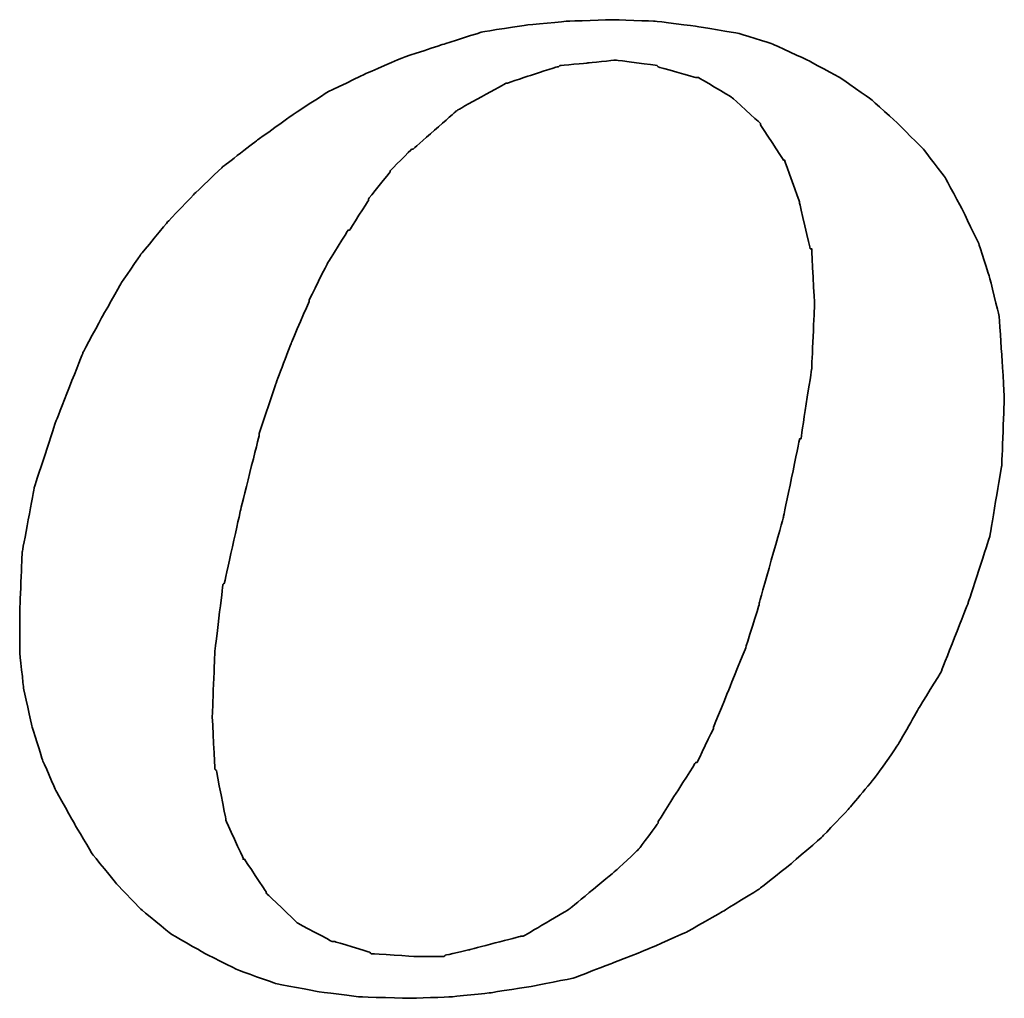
# Model space of a CAD drawing. Header units: millimetres. Extents: x 346 to 653, y 207 to 305.
# Tile 41 of 45: x 585.84 to 588.3, y 236.98 to 239.43. Entities that reach past the tile are written whole.
import ezdxf

# ---------------------------------------------------------------- set-up
doc = ezdxf.new("R2010")
doc.units = ezdxf.units.MM
doc.layers.add('DIM', color=4, linetype='Continuous')
doc.layers.add('layer 1', color=7, linetype='Continuous')

# ---------------------------------------------------------------- blocks, each defined once
blk = doc.blocks.new('TBI MOTION logo(完整正式版)')
at = {"layer": 'layer 1', "color": 22, "lineweight": 35}
for points, knots in [([(35.79625, -6.98375), (35.79625, -6.98375), (36.23125, -7.43875), (36.23125, -7.43875), (36.23125, -7.43875), (36.23125, -7.43875), (36.75625, -7.87125), (36.75625, -7.87125), (36.75625, -7.87125), (36.75625, -7.87125), (37.33125, -8.20375), (37.33125, -8.20375), (37.33125, -8.20375), (37.33125, -8.20375), (37.95625, -8.51875), (37.95625, -8.51875), (37.95625, -8.51875), (37.95625, -8.51875), (38.62625, -8.75875), (38.62625, -8.75875), (38.62625, -8.75875), (38.62625, -8.75875), (39.37125, -8.90375), (39.37125, -8.90375), (39.37125, -8.90375), (39.37125, -8.90375), (40.14125, -8.99875), (40.14125, -8.99875), (40.14125, -8.99875), (40.14125, -8.99875), (41.02625, -9.02375), (41.02625, -9.02375), (41.02625, -9.02375), (41.02625, -9.02375), (41.74625, -8.99875), (41.74625, -8.99875), (41.74625, -8.99875), (41.74625, -8.99875), (42.46625, -8.92375), (42.46625, -8.92375), (42.46625, -8.92375), (42.46625, -8.92375), (43.21125, -8.80625), (43.21125, -8.80625), (43.21125, -8.80625), (43.21125, -8.80625), (43.93125, -8.66375), (43.93125, -8.66375), (43.93125, -8.66375), (43.93125, -8.66375), (44.62625, -8.39875), (44.62625, -8.39875), (44.62625, -8.39875), (44.62625, -8.39875), (45.29625, -8.13375), (45.29625, -8.13375), (45.29625, -8.13375), (45.29625, -8.13375), (45.94625, -7.84375), (45.94625, -7.84375), (45.94625, -7.84375), (45.94625, -7.84375), (46.61625, -7.46375), (46.61625, -7.46375), (46.61625, -7.46375), (46.61625, -7.46375), (47.24125, -7.07875), (47.24125, -7.07875), (47.24125, -7.07875), (47.24125, -7.07875), (47.81625, -6.62375), (47.81625, -6.62375), (47.81625, -6.62375), (47.81625, -6.62375), (48.36875, -6.14375), (48.36875, -6.14375), (48.36875, -6.14375), (48.36875, -6.14375), (48.84625, -5.64125), (48.84625, -5.64125), (48.84625, -5.64125), (48.84625, -5.64125), (49.32625, -5.06375), (49.32625, -5.06375), (49.32625, -5.06375), (49.32625, -5.06375), (49.71125, -4.51374), (49.71125, -4.51374), (49.71125, -4.51374), (49.71125, -4.51374), (50.09625, -3.83874), (50.09625, -3.83874), (50.09625, -3.83874), (50.09625, -3.83874), (50.48125, -3.21374), (50.48125, -3.21374), (50.48125, -3.21374), (50.48125, -3.21374), (50.96125, -1.99125), (50.96125, -1.99125), (50.96125, -1.99125), (50.96125, -1.99125), (51.34375, -0.81875), (51.34375, -0.81875), (51.34375, -0.81875), (51.34375, -0.81875), (51.56125, 0.45624), (51.56125, 0.45624), (51.56125, 0.45624), (51.56125, 0.45624), (51.60625, 1.67624), (51.60625, 1.67624), (51.60625, 1.67624), (51.60625, 1.67624), (51.56125, 2.44625), (51.56125, 2.44625), (51.56125, 2.44625), (51.56125, 2.44625), (51.51125, 3.14125), (51.51125, 3.14125), (51.51125, 3.14125), (51.51125, 3.14125), (51.34375, 3.81125), (51.34375, 3.81125), (51.34375, 3.81125), (51.34375, 3.81125), (51.15125, 4.41125), (51.15125, 4.41125), (51.15125, 4.41125), (51.15125, 4.41125), (50.86125, 5.01125), (50.86125, 5.01125), (50.86125, 5.01125), (50.86125, 5.01125), (50.55125, 5.58875), (50.55125, 5.58875), (50.55125, 5.58875), (50.55125, 5.58875), (50.16625, 6.09125), (50.16625, 6.09125), (50.16625, 6.09125), (50.16625, 6.09125), (49.71125, 6.54875), (49.71125, 6.54875), (49.71125, 6.54875), (49.71125, 6.54875), (49.23125, 6.98125), (49.23125, 6.98125), (49.23125, 6.98125), (49.23125, 6.98125), (48.67875, 7.36625), (48.67875, 7.36625), (48.67875, 7.36625), (48.67875, 7.36625), (48.10375, 7.67625), (48.10375, 7.67625), (48.10375, 7.67625), (48.10375, 7.67625), (47.48125, 7.96375), (47.48125, 7.96375), (47.48125, 7.96375), (47.48125, 7.96375), (46.85625, 8.15625), (46.85625, 8.15625), (46.85625, 8.15625), (46.85625, 8.15625), (46.13625, 8.27624), (46.13625, 8.27624), (46.13625, 8.27624), (46.13625, 8.27624), (45.39125, 8.37125), (45.39125, 8.37125), (45.39125, 8.37125), (45.39125, 8.37125), (44.62625, 8.39624), (44.62625, 8.39624), (44.62625, 8.39624), (44.62625, 8.39624), (43.83625, 8.37125), (43.83625, 8.37125), (43.83625, 8.37125), (43.83625, 8.37125), (43.09125, 8.30125), (43.09125, 8.30125), (43.09125, 8.30125), (43.09125, 8.30125), (42.32125, 8.18125), (42.32125, 8.18125), (42.32125, 8.18125), (42.32125, 8.18125), (41.62875, 7.96375), (41.62875, 7.96375), (41.62875, 7.96375), (41.62875, 7.96375), (40.90625, 7.72625), (40.90625, 7.72625), (40.90625, 7.72625), (40.90625, 7.72625), (40.23624, 7.43625), (40.23624, 7.43625), (40.23624, 7.43625), (40.23624, 7.43625), (39.54124, 7.10125), (39.54124, 7.10125), (39.54124, 7.10125), (39.54124, 7.10125), (38.91625, 6.69125), (38.91625, 6.69125), (38.91625, 6.69125), (38.91625, 6.69125), (38.31625, 6.26125), (38.31625, 6.26125), (38.31625, 6.26125), (38.31625, 6.26125), (37.69125, 5.78125), (37.69125, 5.78125), (37.69125, 5.78125), (37.69125, 5.78125), (37.18625, 5.30125), (37.18625, 5.30125), (37.18625, 5.30125), (37.18625, 5.30125), (36.70625, 4.79624), (36.70625, 4.79624), (36.70625, 4.79624), (36.70625, 4.79624), (36.23125, 4.22125), (36.23125, 4.22125), (36.23125, 4.22125), (36.23125, 4.22125), (35.87124, 3.69375), (35.87124, 3.69375), (35.87124, 3.69375), (35.87124, 3.69375), (35.53125, 3.09125), (35.53125, 3.09125), (35.53125, 3.09125), (35.53125, 3.09125), (35.19875, 2.47125), (35.19875, 2.47125), (35.19875, 2.47125), (35.19875, 2.47125), (34.71625, 1.24625), (34.71625, 1.24625), (34.71625, 1.24625), (34.71625, 1.24625), (34.33125, 0.06874), (34.33125, 0.06874), (34.33125, 0.06874), (34.33125, 0.06874), (34.11625, -1.07875), (34.11625, -1.07875), (34.11625, -1.07875), (34.11625, -1.07875), (34.07125, -2.15875), (34.07125, -2.15875), (34.07125, -2.15875), (34.07125, -2.15875), (34.07125, -2.85375), (34.07125, -2.85375), (34.07125, -2.85375), (34.07125, -2.85375), (34.14125, -3.50375), (34.14125, -3.50375), (34.14125, -3.50375), (34.14125, -3.50375), (34.28625, -4.17375), (34.28625, -4.17375), (34.28625, -4.17375), (34.28625, -4.17375), (34.47625, -4.77624), (34.47625, -4.77624), (34.47625, -4.77624), (34.47625, -4.77624), (34.71625, -5.32625), (34.71625, -5.32625), (34.71625, -5.32625), (34.71625, -5.32625), (35.05375, -5.92875), (35.05375, -5.92875), (35.05375, -5.92875), (35.05375, -5.92875), (35.36375, -6.45375), (35.36375, -6.45375), (35.36375, -6.45375), (35.36375, -6.45375), (35.79625, -6.98375), (35.79625, -6.98375)], [0, 0, 0, 0, 0.01388889, 0.01388889, 0.01388889, 0.0138889, 0.02777778, 0.02777778, 0.02777778, 0.02777779, 0.04166667, 0.04166667, 0.04166667, 0.04166668, 0.05555556, 0.05555556, 0.05555556, 0.05555557, 0.06944444, 0.06944444, 0.06944444, 0.06944445, 0.08333333, 0.08333333, 0.08333333, 0.08333334, 0.09722222, 0.09722222, 0.09722222, 0.09722223, 0.11111111, 0.11111111, 0.11111111, 0.11111112, 0.125, 0.125, 0.125, 0.12500001, 0.13888889, 0.13888889, 0.13888889, 0.1388889, 0.15277778, 0.15277778, 0.15277778, 0.15277779, 0.16666667, 0.16666667, 0.16666667, 0.16666668, 0.18055556, 0.18055556, 0.18055556, 0.18055557, 0.19444444, 0.19444444, 0.19444444, 0.19444445, 0.20833333, 0.20833333, 0.20833333, 0.20833334, 0.22222222, 0.22222222, 0.22222222, 0.22222223, 0.23611111, 0.23611111, 0.23611111, 0.23611112, 0.25, 0.25, 0.25, 0.25000001, 0.26388889, 0.26388889, 0.26388889, 0.2638889, 0.27777778, 0.27777778, 0.27777778, 0.27777779, 0.29166667, 0.29166667, 0.29166667, 0.29166668, 0.30555556, 0.30555556, 0.30555556, 0.30555557, 0.31944444, 0.31944444, 0.31944444, 0.31944445, 0.33333333, 0.33333333, 0.33333333, 0.33333334, 0.34722222, 0.34722222, 0.34722222, 0.34722223, 0.36111111, 0.36111111, 0.36111111, 0.36111112, 0.375, 0.375, 0.375, 0.37500001, 0.38888889, 0.38888889, 0.38888889, 0.3888889, 0.40277778, 0.40277778, 0.40277778, 0.40277779, 0.41666667, 0.41666667, 0.41666667, 0.41666668, 0.43055556, 0.43055556, 0.43055556, 0.43055557, 0.44444444, 0.44444444, 0.44444444, 0.44444445, 0.45833333, 0.45833333, 0.45833333, 0.45833334, 0.47222222, 0.47222222, 0.47222222, 0.47222223, 0.48611111, 0.48611111, 0.48611111, 0.48611112, 0.5, 0.5, 0.5, 0.50000001, 0.51388889, 0.51388889, 0.51388889, 0.5138889, 0.52777778, 0.52777778, 0.52777778, 0.52777779, 0.54166667, 0.54166667, 0.54166667, 0.54166668, 0.55555556, 0.55555556, 0.55555556, 0.55555557, 0.56944444, 0.56944444, 0.56944444, 0.56944445, 0.58333333, 0.58333333, 0.58333333, 0.58333334, 0.59722222, 0.59722222, 0.59722222, 0.59722223, 0.61111111, 0.61111111, 0.61111111, 0.61111112, 0.625, 0.625, 0.625, 0.62500001, 0.63888889, 0.63888889, 0.63888889, 0.6388889, 0.65277778, 0.65277778, 0.65277778, 0.65277779, 0.66666667, 0.66666667, 0.66666667, 0.66666668, 0.68055556, 0.68055556, 0.68055556, 0.68055557, 0.69444444, 0.69444444, 0.69444444, 0.69444445, 0.70833333, 0.70833333, 0.70833333, 0.70833334, 0.72222222, 0.72222222, 0.72222222, 0.72222223, 0.73611111, 0.73611111, 0.73611111, 0.73611112, 0.75, 0.75, 0.75, 0.75000001, 0.76388889, 0.76388889, 0.76388889, 0.7638889, 0.77777778, 0.77777778, 0.77777778, 0.77777779, 0.79166667, 0.79166667, 0.79166667, 0.79166668, 0.80555556, 0.80555556, 0.80555556, 0.80555557, 0.81944444, 0.81944444, 0.81944444, 0.81944445, 0.83333333, 0.83333333, 0.83333333, 0.83333334, 0.84722222, 0.84722222, 0.84722222, 0.84722223, 0.86111111, 0.86111111, 0.86111111, 0.86111112, 0.875, 0.875, 0.875, 0.87500001, 0.88888889, 0.88888889, 0.88888889, 0.8888889, 0.90277778, 0.90277778, 0.90277778, 0.90277779, 0.91666667, 0.91666667, 0.91666667, 0.91666668, 0.93055556, 0.93055556, 0.93055556, 0.93055557, 0.94444444, 0.94444444, 0.94444444, 0.94444445, 0.95833333, 0.95833333, 0.95833333, 0.95833334, 0.97222222, 0.97222222, 0.97222222, 0.97222223, 0.98611111, 0.98611111, 0.98611111, 0.98611112, 1, 1, 1, 1]), ([(38.33875, 1.03124), (38.33875, 1.03124), (38.62625, 1.89625), (38.62625, 1.89625), (38.62625, 1.89625), (38.62625, 1.89625), (38.91625, 2.66375), (38.91625, 2.66375), (38.91625, 2.66375), (38.91625, 2.66375), (39.22625, 3.38125), (39.22625, 3.38125), (39.22625, 3.38125), (39.22625, 3.38125), (39.22625, 3.40624), (39.22625, 3.40624), (39.22625, 3.40624), (39.22625, 3.40624), (39.56124, 4.07624), (39.56124, 4.07624), (39.56124, 4.07624), (39.56124, 4.07624), (39.92125, 4.65125), (39.92125, 4.65125), (39.92125, 4.65125), (39.92125, 4.65125), (39.94625, 4.65125), (39.94625, 4.65125), (39.94625, 4.65125), (39.94625, 4.65125), (40.28125, 5.17875), (40.28125, 5.17875), (40.28125, 5.17875), (40.28125, 5.17875), (40.28125, 5.20375), (40.28125, 5.20375), (40.28125, 5.20375), (40.28125, 5.20375), (40.66875, 5.68625), (40.66875, 5.68625), (40.66875, 5.68625), (40.66875, 5.68625), (40.66875, 5.70625), (40.66875, 5.70625), (40.66875, 5.70625), (40.66875, 5.70625), (41.05124, 6.09125), (41.05124, 6.09125), (41.05124, 6.09125), (41.05124, 6.09125), (41.07625, 6.09125), (41.07625, 6.09125), (41.07625, 6.09125), (41.07625, 6.09125), (41.84125, 6.76625), (41.84125, 6.76625), (41.84125, 6.76625), (41.84125, 6.76625), (41.86625, 6.78625), (41.86625, 6.78625), (41.86625, 6.78625), (41.86625, 6.78625), (42.73125, 7.26624), (42.73125, 7.26624), (42.73125, 7.26624), (42.73125, 7.26624), (42.75625, 7.26624), (42.75625, 7.26624), (42.75625, 7.26624), (42.75625, 7.26624), (43.18625, 7.41125), (43.18625, 7.41125), (43.18625, 7.41125), (43.18625, 7.41125), (43.64125, 7.55625), (43.64125, 7.55625), (43.64125, 7.55625), (43.64125, 7.55625), (43.66625, 7.55625), (43.66625, 7.55625), (43.66625, 7.55625), (43.66625, 7.55625), (43.69125, 7.58124), (43.69125, 7.58124), (43.69125, 7.58124), (43.69125, 7.58124), (44.19125, 7.62625), (44.19125, 7.62625), (44.19125, 7.62625), (44.19125, 7.62625), (44.67125, 7.67625), (44.67125, 7.67625), (44.67125, 7.67625), (44.67125, 7.67625), (44.69625, 7.67625), (44.69625, 7.67625), (44.69625, 7.67625), (44.69625, 7.67625), (45.41875, 7.58124), (45.41875, 7.58124), (45.41875, 7.58124), (45.41875, 7.58124), (45.44125, 7.55625), (45.44125, 7.55625), (45.44125, 7.55625), (45.44125, 7.55625), (46.11125, 7.36625), (46.11125, 7.36625), (46.11125, 7.36625), (46.11125, 7.36625), (46.13625, 7.36625), (46.13625, 7.36625), (46.13625, 7.36625), (46.13625, 7.36625), (46.15875, 7.36625), (46.15875, 7.36625), (46.15875, 7.36625), (46.15875, 7.36625), (46.73625, 7.02624), (46.73625, 7.02624), (46.73625, 7.02624), (46.73625, 7.02624), (46.76125, 7.00624), (46.76125, 7.00624), (46.76125, 7.00624), (46.76125, 7.00624), (47.24125, 6.57124), (47.24125, 6.57124), (47.24125, 6.57124), (47.24125, 6.57124), (47.26625, 6.54875), (47.26625, 6.54875), (47.26625, 6.54875), (47.26625, 6.54875), (47.26625, 6.52375), (47.26625, 6.52375), (47.26625, 6.52375), (47.26625, 6.52375), (47.67375, 5.89875), (47.67375, 5.89875), (47.67375, 5.89875), (47.67375, 5.89875), (47.69625, 5.89875), (47.69625, 5.89875), (47.69625, 5.89875), (47.69625, 5.89875), (47.69625, 5.87625), (47.69625, 5.87625), (47.69625, 5.87625), (47.69625, 5.87625), (47.96125, 5.15625), (47.96125, 5.15625), (47.96125, 5.15625), (47.96125, 5.15625), (47.96125, 5.13125), (47.96125, 5.13125), (47.96125, 5.13125), (47.96125, 5.13125), (48.15125, 4.31875), (48.15125, 4.31875), (48.15125, 4.31875), (48.15125, 4.31875), (48.17625, 4.31875), (48.17625, 4.31875), (48.17625, 4.31875), (48.17625, 4.31875), (48.17625, 4.29125), (48.17625, 4.29125), (48.17625, 4.29125), (48.17625, 4.29125), (48.22625, 3.33125), (48.22625, 3.33125), (48.22625, 3.33125), (48.22625, 3.33125), (48.22625, 3.30875), (48.22625, 3.30875), (48.22625, 3.30875), (48.22625, 3.30875), (48.17625, 2.20624), (48.17625, 2.20624), (48.17625, 2.20624), (48.17625, 2.20624), (48.17625, 2.18124), (48.17625, 2.18124), (48.17625, 2.18124), (48.17625, 2.18124), (47.98375, 0.93624), (47.98375, 0.93624), (47.98375, 0.93624), (47.98375, 0.93624), (47.96125, 0.93624), (47.96125, 0.93624), (47.96125, 0.93624), (47.96125, 0.93624), (47.67375, -0.45874), (47.67375, -0.45874), (47.67375, -0.45874), (47.67375, -0.45874), (47.24125, -1.99125), (47.24125, -1.99125), (47.24125, -1.99125), (47.24125, -1.99125), (47.24125, -2.01874), (47.24125, -2.01874), (47.24125, -2.01874), (47.24125, -2.01874), (47.00125, -2.78375), (47.00125, -2.78375), (47.00125, -2.78375), (47.00125, -2.78375), (46.71125, -3.50375), (46.71125, -3.50375), (46.71125, -3.50375), (46.71125, -3.50375), (46.42625, -4.19875), (46.42625, -4.19875), (46.42625, -4.19875), (46.42625, -4.19875), (46.42625, -4.22375), (46.42625, -4.22375), (46.42625, -4.22375), (46.42625, -4.22375), (46.13625, -4.82374), (46.13625, -4.82374), (46.13625, -4.82374), (46.13625, -4.82374), (46.11125, -4.82374), (46.11125, -4.82374), (46.11125, -4.82374), (46.11125, -4.82374), (45.77625, -5.35125), (45.77625, -5.35125), (45.77625, -5.35125), (45.77625, -5.35125), (45.44125, -5.87875), (45.44125, -5.87875), (45.44125, -5.87875), (45.44125, -5.87875), (45.44125, -5.90375), (45.44125, -5.90375), (45.44125, -5.90375), (45.44125, -5.90375), (45.10625, -6.35875), (45.10625, -6.35875), (45.10625, -6.35875), (45.10625, -6.35875), (45.08125, -6.38375), (45.08125, -6.38375), (45.08125, -6.38375), (45.08125, -6.38375), (44.69625, -6.74375), (44.69625, -6.74375), (44.69625, -6.74375), (44.69625, -6.74375), (43.88375, -7.41625), (43.88375, -7.41625), (43.88375, -7.41625), (43.88375, -7.41625), (43.85625, -7.43875), (43.85625, -7.43875), (43.85625, -7.43875), (43.85625, -7.43875), (43.04125, -7.91875), (43.04125, -7.91875), (43.04125, -7.91875), (43.04125, -7.91875), (43.01625, -7.91875), (43.01625, -7.91875), (43.01625, -7.91875), (43.01625, -7.91875), (42.99625, -7.91875), (42.99625, -7.91875), (42.99625, -7.91875), (42.99625, -7.91875), (42.08125, -8.15875), (42.08125, -8.15875), (42.08125, -8.15875), (42.08125, -8.15875), (41.65125, -8.25625), (41.65125, -8.25625), (41.65125, -8.25625), (41.65125, -8.25625), (41.62875, -8.27875), (41.62875, -8.27875), (41.62875, -8.27875), (41.62875, -8.27875), (41.60125, -8.27875), (41.60125, -8.27875), (41.60125, -8.27875), (41.60125, -8.27875), (41.12125, -8.27875), (41.12125, -8.27875), (41.12125, -8.27875), (41.12125, -8.27875), (40.35624, -8.23125), (40.35624, -8.23125), (40.35624, -8.23125), (40.35624, -8.23125), (40.33125, -8.23125), (40.33125, -8.23125), (40.33125, -8.23125), (40.33125, -8.23125), (40.30625, -8.20375), (40.30625, -8.20375), (40.30625, -8.20375), (40.30625, -8.20375), (39.68375, -8.01375), (39.68375, -8.01375), (39.68375, -8.01375), (39.68375, -8.01375), (39.66124, -8.01375), (39.66124, -8.01375), (39.66124, -8.01375), (39.66124, -8.01375), (39.63625, -8.01375), (39.63625, -8.01375), (39.63625, -8.01375), (39.63625, -8.01375), (39.01125, -7.67875), (39.01125, -7.67875), (39.01125, -7.67875), (39.01125, -7.67875), (38.98875, -7.65375), (38.98875, -7.65375), (38.98875, -7.65375), (38.98875, -7.65375), (38.48625, -7.17375), (38.48625, -7.17375), (38.48625, -7.17375), (38.48625, -7.17375), (38.45875, -7.14875), (38.45875, -7.14875), (38.45875, -7.14875), (38.45875, -7.14875), (38.45875, -7.12875), (38.45875, -7.12875), (38.45875, -7.12875), (38.45875, -7.12875), (38.07625, -6.54875), (38.07625, -6.54875), (38.07625, -6.54875), (38.07625, -6.54875), (38.05125, -6.54875), (38.05125, -6.54875), (38.05125, -6.54875), (38.05125, -6.54875), (38.05125, -6.52875), (38.05125, -6.52875), (38.05125, -6.52875), (38.05125, -6.52875), (37.74125, -5.85375), (37.74125, -5.85375), (37.74125, -5.85375), (37.74125, -5.85375), (37.74125, -5.82875), (37.74125, -5.82875), (37.74125, -5.82875), (37.74125, -5.82875), (37.57375, -4.96875), (37.57375, -4.96875), (37.57375, -4.96875), (37.57375, -4.96875), (37.54625, -4.94375), (37.54625, -4.94375), (37.54625, -4.94375), (37.54625, -4.94375), (37.50125, -4.03375), (37.50125, -4.03375), (37.50125, -4.03375), (37.50125, -4.03375), (37.50125, -4.00875), (37.50125, -4.00875), (37.50125, -4.00875), (37.50125, -4.00875), (37.54625, -2.85375), (37.54625, -2.85375), (37.54625, -2.85375), (37.54625, -2.85375), (37.69125, -1.65875), (37.69125, -1.65875), (37.69125, -1.65875), (37.69125, -1.65875), (37.71624, -1.63375), (37.71624, -1.63375), (37.71624, -1.63375), (37.71624, -1.63375), (38.00375, -0.33875), (38.00375, -0.33875), (38.00375, -0.33875), (38.00375, -0.33875), (38.33875, 1.00624), (38.33875, 1.00624), (38.33875, 1.00624), (38.33875, 1.00624), (38.33875, 1.03124), (38.33875, 1.03124)], [0, 0, 0, 0, 0.01010101, 0.01010101, 0.01010101, 0.01010102, 0.02020202, 0.02020202, 0.02020202, 0.02020203, 0.03030303, 0.03030303, 0.03030303, 0.03030304, 0.04040404, 0.04040404, 0.04040404, 0.04040405, 0.05050505, 0.05050505, 0.05050505, 0.05050506, 0.06060606, 0.06060606, 0.06060606, 0.06060607, 0.07070707, 0.07070707, 0.07070707, 0.07070708, 0.08080808, 0.08080808, 0.08080808, 0.08080809, 0.09090909, 0.09090909, 0.09090909, 0.0909091, 0.1010101, 0.1010101, 0.1010101, 0.10101011, 0.11111111, 0.11111111, 0.11111111, 0.11111112, 0.12121212, 0.12121212, 0.12121212, 0.12121213, 0.13131313, 0.13131313, 0.13131313, 0.13131314, 0.14141414, 0.14141414, 0.14141414, 0.14141415, 0.15151515, 0.15151515, 0.15151515, 0.15151516, 0.16161616, 0.16161616, 0.16161616, 0.16161617, 0.17171717, 0.17171717, 0.17171717, 0.17171718, 0.18181818, 0.18181818, 0.18181818, 0.18181819, 0.19191919, 0.19191919, 0.19191919, 0.1919192, 0.2020202, 0.2020202, 0.2020202, 0.20202021, 0.21212121, 0.21212121, 0.21212121, 0.21212122, 0.22222222, 0.22222222, 0.22222222, 0.22222223, 0.23232323, 0.23232323, 0.23232323, 0.23232324, 0.24242424, 0.24242424, 0.24242424, 0.24242425, 0.25252525, 0.25252525, 0.25252525, 0.25252526, 0.26262626, 0.26262626, 0.26262626, 0.26262627, 0.27272727, 0.27272727, 0.27272727, 0.27272728, 0.28282828, 0.28282828, 0.28282828, 0.28282829, 0.29292929, 0.29292929, 0.29292929, 0.2929293, 0.3030303, 0.3030303, 0.3030303, 0.30303031, 0.31313131, 0.31313131, 0.31313131, 0.31313132, 0.32323232, 0.32323232, 0.32323232, 0.32323233, 0.33333333, 0.33333333, 0.33333333, 0.33333334, 0.34343434, 0.34343434, 0.34343434, 0.34343435, 0.35353535, 0.35353535, 0.35353535, 0.35353536, 0.36363636, 0.36363636, 0.36363636, 0.36363637, 0.37373737, 0.37373737, 0.37373737, 0.37373738, 0.38383838, 0.38383838, 0.38383838, 0.38383839, 0.39393939, 0.39393939, 0.39393939, 0.3939394, 0.4040404, 0.4040404, 0.4040404, 0.40404041, 0.41414141, 0.41414141, 0.41414141, 0.41414142, 0.42424242, 0.42424242, 0.42424242, 0.42424243, 0.43434343, 0.43434343, 0.43434343, 0.43434344, 0.44444444, 0.44444444, 0.44444444, 0.44444445, 0.45454545, 0.45454545, 0.45454545, 0.45454546, 0.46464646, 0.46464646, 0.46464646, 0.46464647, 0.47474747, 0.47474747, 0.47474747, 0.47474748, 0.48484848, 0.48484848, 0.48484848, 0.48484849, 0.49494949, 0.49494949, 0.49494949, 0.4949495, 0.50505051, 0.50505051, 0.50505051, 0.50505052, 0.51515152, 0.51515152, 0.51515152, 0.51515153, 0.52525253, 0.52525253, 0.52525253, 0.52525254, 0.53535354, 0.53535354, 0.53535354, 0.53535355, 0.54545455, 0.54545455, 0.54545455, 0.54545456, 0.55555556, 0.55555556, 0.55555556, 0.55555557, 0.56565657, 0.56565657, 0.56565657, 0.56565658, 0.57575758, 0.57575758, 0.57575758, 0.57575759, 0.58585859, 0.58585859, 0.58585859, 0.5858586, 0.5959596, 0.5959596, 0.5959596, 0.59595961, 0.60606061, 0.60606061, 0.60606061, 0.60606062, 0.61616162, 0.61616162, 0.61616162, 0.61616163, 0.62626263, 0.62626263, 0.62626263, 0.62626264, 0.63636364, 0.63636364, 0.63636364, 0.63636365, 0.64646465, 0.64646465, 0.64646465, 0.64646466, 0.65656566, 0.65656566, 0.65656566, 0.65656567, 0.66666667, 0.66666667, 0.66666667, 0.66666668, 0.67676768, 0.67676768, 0.67676768, 0.67676769, 0.68686869, 0.68686869, 0.68686869, 0.6868687, 0.6969697, 0.6969697, 0.6969697, 0.69696971, 0.70707071, 0.70707071, 0.70707071, 0.70707072, 0.71717172, 0.71717172, 0.71717172, 0.71717173, 0.72727273, 0.72727273, 0.72727273, 0.72727274, 0.73737374, 0.73737374, 0.73737374, 0.73737375, 0.74747475, 0.74747475, 0.74747475, 0.74747476, 0.75757576, 0.75757576, 0.75757576, 0.75757577, 0.76767677, 0.76767677, 0.76767677, 0.76767678, 0.77777778, 0.77777778, 0.77777778, 0.77777779, 0.78787879, 0.78787879, 0.78787879, 0.7878788, 0.7979798, 0.7979798, 0.7979798, 0.79797981, 0.80808081, 0.80808081, 0.80808081, 0.80808082, 0.81818182, 0.81818182, 0.81818182, 0.81818183, 0.82828283, 0.82828283, 0.82828283, 0.82828284, 0.83838384, 0.83838384, 0.83838384, 0.83838385, 0.84848485, 0.84848485, 0.84848485, 0.84848486, 0.85858586, 0.85858586, 0.85858586, 0.85858587, 0.86868687, 0.86868687, 0.86868687, 0.86868688, 0.87878788, 0.87878788, 0.87878788, 0.87878789, 0.88888889, 0.88888889, 0.88888889, 0.8888889, 0.8989899, 0.8989899, 0.8989899, 0.89898991, 0.90909091, 0.90909091, 0.90909091, 0.90909092, 0.91919192, 0.91919192, 0.91919192, 0.91919193, 0.92929293, 0.92929293, 0.92929293, 0.92929294, 0.93939394, 0.93939394, 0.93939394, 0.93939395, 0.94949495, 0.94949495, 0.94949495, 0.94949496, 0.95959596, 0.95959596, 0.95959596, 0.95959597, 0.96969697, 0.96969697, 0.96969697, 0.96969698, 0.97979798, 0.97979798, 0.97979798, 0.97979799, 0.98989899, 0.98989899, 0.98989899, 0.989899, 1, 1, 1, 1])]:
    blk.add_open_spline(points, degree=3, knots=knots, dxfattribs=at)

msp = doc.modelspace()

# ---------------------------------------------------------------- block references
at = {"layer": 'DIM', "color": 0, "xscale": 0.1404528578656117, "yscale": 0.1404528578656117, "zscale": 0.1404528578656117}
msp.add_blockref('TBI MOTION logo(完整正式版)', (581.0544, 238.2499), dxfattribs=at)

doc.saveas('drawing.dxf')
